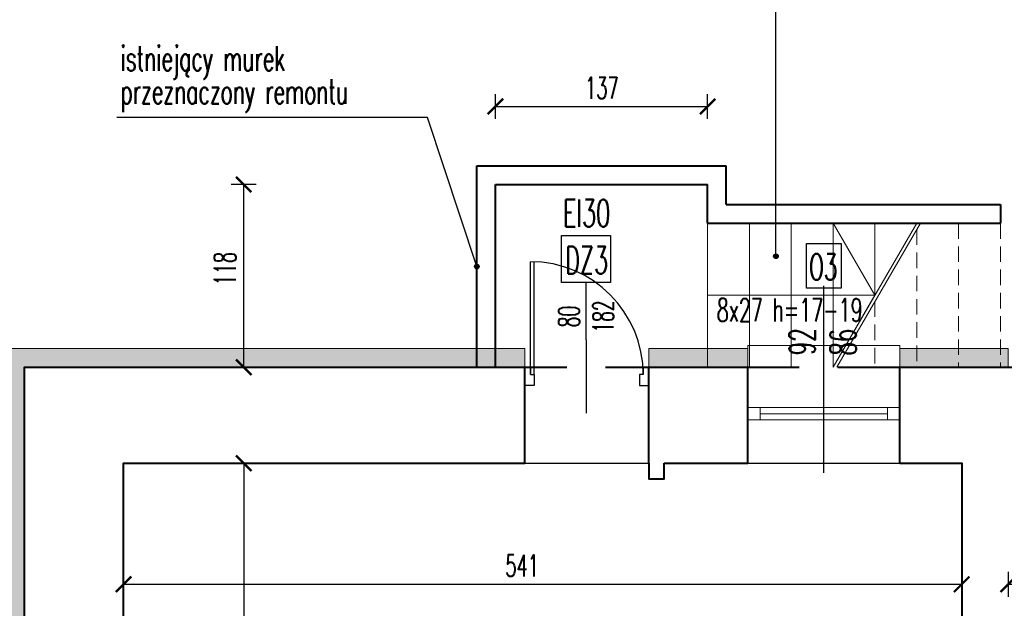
# Model space of a CAD drawing. Header units: millimetres. Extents: x 8949 to 18258, y -1077 to 30686.
# Tile 6 of 89: x 12394 to 13030, y 7378 to 7758. Entities that reach past the tile are written whole.
import ezdxf

# ---------------------------------------------------------------- set-up
doc = ezdxf.new("R2010")
doc.units = ezdxf.units.MM
doc.linetypes.add('DASHED', pattern=[0.75, 0.5, -0.25])
for name, color, linetype, lineweight in [('0A_KONSTR', 1, 'Continuous', 40), ('0A_OCIEPLENIE', 30, 'Continuous', 9), ('0A_POMOCNICZE', 30, 'Continuous', 9), ('0A_STOLARKA', 140, 'Continuous', 9), ('0A_WYMIARY', 7, 'Continuous', 9)]:
    doc.layers.add(name, color=color, linetype=linetype, lineweight=lineweight)
for name, color, linetype in [('0A_OPISY OKIEN', 3, 'Continuous'), ('_a_drzwi', 2, 'Continuous'), ('Opisy', 4, 'Continuous')]:
    doc.layers.add(name, color=color, linetype=linetype)
doc.styles.add('1', font='simplex.shx', dxfattribs={"width": 0.6})
doc.styles.add('1_50', font='simplex.shx', dxfattribs={"width": 0.6})
doc.dimstyles.new('1_100', dxfattribs={"dimtxt": 14, "dimasz": 10, "dimexe": 8, "dimexo": 0, "dimgap": 5, "dimtad": 1, "dimdec": 0, "dimdsep": 46, "dimlunit": 6, "dimtxsty": '1_50', "dimblk": 'ARCHTICK', "dimcen": 5, "dimadec": 0, "dimazin": 0, "dimtfac": 1, "dimtdec": 0, "dimtix": 1, "dimtmove": 1, "dimatfit": 3, "dimldrblk": 'OBLIQUE', "dimfxl": 20, "dimfxlon": 1, "dimtolj": 1, "dimtzin": 0, "dimarcsym": 0})
pattern_1 = [(0, (-100, -60), (4.7625, 2.74963064), [3.175, -6.35]), (120, (-100, -60), (-4.7625, 2.74963066), [3.175, -6.35]), (60, (-100, -60), (1e-08, 5.4992613), [-6.35, 3.175])]

# ---------------------------------------------------------------- blocks, each defined once
blk = doc.blocks.new('A$C372b6b25')
at = {"layer": '_a_drzwi'}
for p, q in [((3.33, -4.44), (3.33, 63.89)), ((5.56, -4.44), (5.56, 63.85)), ((37.04, 16.67), (37.04, -27.78)), ((0, 0), (3.33, 0)), ((3.33, 0), (3.33, -4.44)), ((3.33, -4.44), (5.56, -4.44)), ((5.56, -4.44), (5.56, -11.11)), ((69.44, -4.44), (69.44, -11.11)), ((71.67, -4.44), (69.44, -4.44)), ((71.67, 0), (71.67, -4.44)), ((75, 0), (71.67, 0)), ((5.56, -11.11), (0, -11.11)), ((69.44, -11.11), (75, -11.11))]:
    blk.add_line(p, q, dxfattribs=at)
for points in [[(0, 0), (0, -11.11)], [(75, 0), (75, -11.11)]]:
    blk.add_lwpolyline(points, dxfattribs=at)
blk.add_arc((3.33, -4.44), 68.33, 0, 90, dxfattribs=at)
blk = doc.blocks.new('_ARCHTICK')
at = {"color": 0, "linetype": 'ByBlock', "const_width": 0.15}
blk.add_lwpolyline([(-0.5, -0.5), (0.5, 0.5)], dxfattribs=at)
blk = doc.blocks.new('*D153')
at = {"layer": '0A_WYMIARY', "color": 0, "lineweight": -2, "transparency": 16777216}
for p, q in [((12531.06, 7471.63), (12547.06, 7471.63)), ((12539.06, 7471.63), (12539.06, 7071.63)), ((12531.06, 7071.63), (12547.06, 7071.63))]:
    blk.add_line(p, q, dxfattribs=at)
at = {"layer": 'Defpoints', "color": 0, "transparency": 16777216}
for p in [(12461.56, 7471.63), (12461.56, 7071.63), (12539.06, 7071.63)]:
    blk.add_point(p, dxfattribs=at)
at = {"layer": '0A_WYMIARY', "color": 0, "lineweight": -2, "transparency": 16777216, "xscale": 10, "yscale": 10, "zscale": 10}
for p, rotation in [((12539.06, 7471.63), 90), ((12539.06, 7071.63), 270)]:
    blk.add_blockref('_ARCHTICK', p, dxfattribs=dict(at, rotation=rotation))
at = {"layer": '0A_WYMIARY', "color": 0, "transparency": 16777216, "insert": (12527.06, 7264.46), "char_height": 14, "attachment_point": 5, "rotation": 90, "style": '1_50'}
blk.add_mtext('\\A1;400', dxfattribs=at)
blk = doc.blocks.new('_Oblique')
at = {"color": 0, "linetype": 'ByBlock', "lineweight": -2}
blk.add_line((-0.5, -0.5), (0.5, 0.5), dxfattribs=at)
blk = doc.blocks.new('*D158')
at = {"layer": '0A_WYMIARY', "color": 0, "lineweight": -2, "transparency": 16777216}
for p, q in [((12461.56, 7401.48), (12461.56, 7385.48)), ((13002.56, 7401.48), (13002.56, 7385.48)), ((12461.56, 7393.48), (13002.56, 7393.48))]:
    blk.add_line(p, q, dxfattribs=at)
at = {"layer": 'Defpoints', "color": 0, "transparency": 16777216}
for p in [(12461.56, 7471.63), (13002.56, 7471.63), (13002.56, 7393.48)]:
    blk.add_point(p, dxfattribs=at)
at = {"layer": '0A_WYMIARY', "color": 0, "lineweight": -2, "transparency": 16777216, "xscale": 10, "yscale": 10, "zscale": 10, "rotation": 180}
blk.add_blockref('_ARCHTICK', (12461.56, 7393.48), dxfattribs=at)
at = {"layer": '0A_WYMIARY', "color": 0, "lineweight": -2, "transparency": 16777216, "xscale": 10, "yscale": 10, "zscale": 10}
blk.add_blockref('_ARCHTICK', (13002.56, 7393.48), dxfattribs=at)
at = {"layer": '0A_WYMIARY', "color": 0, "transparency": 16777216, "insert": (12718.77, 7405.48), "char_height": 14, "attachment_point": 5, "style": '1_50'}
blk.add_mtext('\\A1;541', dxfattribs=at)
blk = doc.blocks.new('*D159')
at = {"layer": '0A_WYMIARY', "color": 0, "lineweight": -2, "transparency": 16777216}
for p, q in [((13032.56, 7401.48), (13032.56, 7385.48)), ((13207.56, 7401.48), (13207.56, 7385.48)), ((13032.56, 7393.48), (13207.56, 7393.48))]:
    blk.add_line(p, q, dxfattribs=at)
at = {"layer": 'Defpoints', "color": 0, "transparency": 16777216}
for p in [(13032.56, 7469.63), (13207.56, 7469.63), (13207.56, 7393.48)]:
    blk.add_point(p, dxfattribs=at)
at = {"layer": '0A_WYMIARY', "color": 0, "lineweight": -2, "transparency": 16777216, "xscale": 10, "yscale": 10, "zscale": 10, "rotation": 180}
blk.add_blockref('_ARCHTICK', (13032.56, 7393.48), dxfattribs=at)
at = {"layer": '0A_WYMIARY', "color": 0, "lineweight": -2, "transparency": 16777216, "xscale": 10, "yscale": 10, "zscale": 10}
blk.add_blockref('_ARCHTICK', (13207.56, 7393.48), dxfattribs=at)
at = {"layer": '0A_WYMIARY', "color": 0, "transparency": 16777216, "insert": (13120.06, 7405.48), "char_height": 14, "attachment_point": 5, "style": '1_50'}
blk.add_mtext('\\A1;175', dxfattribs=at)
blk = doc.blocks.new('*D196')
at = {"layer": '0A_WYMIARY', "color": 0, "lineweight": -2, "transparency": 16777216}
for p, q in [((12547.06, 7651.63), (12531.06, 7651.63)), ((12539.06, 7533.63), (12539.06, 7651.63)), ((12547.06, 7533.63), (12531.06, 7533.63))]:
    blk.add_line(p, q, dxfattribs=at)
at = {"layer": 'Defpoints', "color": 0, "transparency": 16777216}
for p in [(12539.06, 7651.63), (12701.56, 7651.63), (12701.56, 7533.63)]:
    blk.add_point(p, dxfattribs=at)
at = {"layer": '0A_WYMIARY', "color": 0, "lineweight": -2, "transparency": 16777216, "xscale": 10, "yscale": 10, "zscale": 10}
for p, rotation in [((12539.06, 7651.63), 90), ((12539.06, 7533.63), 270)]:
    blk.add_blockref('_ARCHTICK', p, dxfattribs=dict(at, rotation=rotation))
at = {"layer": '0A_WYMIARY', "color": 0, "transparency": 16777216, "insert": (12527.06, 7597.22), "char_height": 14, "attachment_point": 5, "rotation": 90, "style": '1_50'}
blk.add_mtext('\\A1;118', dxfattribs=at)
blk = doc.blocks.new('*D197')
at = {"layer": '0A_WYMIARY', "color": 0, "lineweight": -2, "transparency": 16777216}
for p, q in [((12701.56, 7693.98), (12701.56, 7709.98)), ((12838.56, 7693.98), (12838.56, 7709.98)), ((12701.56, 7701.98), (12838.56, 7701.98))]:
    blk.add_line(p, q, dxfattribs=at)
at = {"layer": 'Defpoints', "color": 0, "transparency": 16777216}
for p in [(12838.56, 7701.98), (12701.56, 7651.63), (12838.56, 7651.63)]:
    blk.add_point(p, dxfattribs=at)
at = {"layer": '0A_WYMIARY', "color": 0, "lineweight": -2, "transparency": 16777216, "xscale": 10, "yscale": 10, "zscale": 10, "rotation": 180}
blk.add_blockref('_ARCHTICK', (12701.56, 7701.98), dxfattribs=at)
at = {"layer": '0A_WYMIARY', "color": 0, "lineweight": -2, "transparency": 16777216, "xscale": 10, "yscale": 10, "zscale": 10}
blk.add_blockref('_ARCHTICK', (12838.56, 7701.98), dxfattribs=at)
at = {"layer": '0A_WYMIARY', "color": 0, "transparency": 16777216, "insert": (12770.3, 7713.98), "char_height": 14, "attachment_point": 5, "style": '1_50'}
blk.add_mtext('\\A1;137', dxfattribs=at)

msp = doc.modelspace()

# ---------------------------------------------------------------- hatches: boundary and pattern name
at = {"layer": '0A_OCIEPLENIE', "transparency": 33554687}
h = msp.add_hatch(dxfattribs=at)
h.set_pattern_fill('HONEY', color=256)
h.set_pattern_definition(pattern_1)
h.paths.add_polyline_path([(13612.12, 6380.63), (13607.12, 6380.63), (13607.12, 6368.63), (13612.12, 6368.63)])
h.paths.add_polyline_path([(13607.12, 6380.63), (13589.12, 6380.63), (13589.12, 6368.63), (13607.12, 6368.63)])
h.paths.add_polyline_path([(13589.12, 6380.63), (13584.12, 6380.63), (13584.12, 6368.63), (13589.12, 6368.63)])
h.paths.add_polyline_path([(13532.12, 6380.63), (13509.12, 6380.63), (13509.12, 6368.63), (13532.12, 6368.63)])
h.paths.add_polyline_path([(13509.12, 6380.63), (13504.12, 6380.63), (13504.12, 6368.63), (13509.12, 6368.63)])
h.paths.add_polyline_path([(13452.12, 6380.63), (13437.12, 6380.63), (13437.12, 6368.63), (13452.12, 6368.63)])
h.paths.add_polyline_path([(13437.12, 6380.63), (13354.45, 6380.63), (13354.45, 6368.63), (13437.12, 6368.63)])
h.paths.add_polyline_path([(13354.45, 6380.63), (13313.56, 6380.63), (13313.56, 6368.63), (13354.45, 6368.63)])
h.paths.add_polyline_path([(13313.56, 6380.63), (13298.56, 6380.63), (13298.56, 6368.63), (13313.56, 6368.63)])
h.paths.add_polyline_path([(13247.56, 6380.63), (13242.56, 6380.63), (13242.56, 6368.63), (13247.56, 6368.63)])
h.paths.add_polyline_path([(13242.56, 6380.63), (13224.56, 6380.63), (13224.56, 6368.63), (13242.56, 6368.63)])
h.paths.add_polyline_path([(13224.56, 6380.63), (13219.56, 6380.63), (13219.56, 6368.63), (13224.56, 6368.63)])
h.paths.add_polyline_path([(13167.56, 6380.63), (13152.56, 6380.63), (13152.56, 6368.63), (13167.56, 6368.63)])
h.paths.add_polyline_path([(13152.56, 6380.63), (13032.56, 6380.63), (13032.56, 6368.63), (13152.56, 6368.63)])
h.paths.add_polyline_path([(13032.56, 6380.63), (13017.56, 6380.63), (13017.56, 6368.63), (13032.56, 6368.63)])
h.paths.add_polyline_path([(12896.56, 6380.63), (12881.56, 6380.63), (12881.56, 6368.63), (12896.56, 6368.63)])
h.paths.add_polyline_path([(12881.56, 6380.63), (12397.56, 6380.63), (12397.56, 6633.63), (12385.56, 6633.63), (12385.56, 6368.63), (12397.56, 6368.63), (12881.56, 6368.63)])
h.paths.add_polyline_path([(12397.56, 6711.63), (12385.56, 6711.63), (12385.56, 6684.63), (12397.56, 6684.63)])
h.paths.add_polyline_path([(12397.56, 7140.63), (12385.56, 7140.63), (12385.56, 6762.63), (12397.56, 6762.63)])
h.paths.add_polyline_path([(13237.02, 6923.96), (13276.76, 6923.96), (13276.76, 6950.99), (13237.02, 6950.99)], flags=9)
h.paths.add_polyline_path([(12537.56, 7250.16), (12537.56, 7278.76), (12516.56, 7278.76), (12516.56, 7250.16)], flags=9)
h.paths.add_polyline_path([(12537.56, 7040.33), (12537.56, 7060.93), (12516.56, 7060.93), (12516.56, 7040.33)], flags=9)
h.paths.add_polyline_path([(12537.56, 6944.63), (12537.56, 6971.63), (12516.56, 6971.63), (12516.56, 6944.63)], flags=9)
h.paths.add_polyline_path([(12537.56, 6854.13), (12537.56, 6875.13), (12516.56, 6875.13), (12516.56, 6854.13)], flags=9)
h.paths.add_polyline_path([(12518.1, 6629.25), (12518.1, 6657.85), (12497.1, 6657.85), (12497.1, 6629.25)], flags=9)
h.paths.add_polyline_path([(12607.33, 7115.52), (12635.93, 7115.52), (12635.93, 7136.52), (12607.33, 7136.52)], flags=9)
h.paths.add_polyline_path([(12828.76, 7115.52), (12849.36, 7115.52), (12849.36, 7136.52), (12828.76, 7136.52)], flags=9)
h.paths.add_polyline_path([(12926.26, 7115.52), (12952.86, 7115.52), (12952.86, 7136.52), (12926.26, 7136.52)], flags=9)
h.paths.add_polyline_path([(12766.76, 7138.22), (12766.76, 7161.62), (12745.76, 7161.62), (12745.76, 7138.22)], flags=9)
h.paths.add_polyline_path([(12603.58, 6496.1), (12630.58, 6496.1), (12630.58, 6517.1), (12603.58, 6517.1)], flags=25)
h.paths.add_polyline_path([(12920.46, 6496.1), (12948.66, 6496.1), (12948.66, 6517.1), (12920.46, 6517.1)], flags=9)
h.paths.add_polyline_path([(13225.76, 6496.1), (13254.36, 6496.1), (13254.36, 6517.1), (13225.76, 6517.1)], flags=9)
h.paths.add_polyline_path([(13540.06, 6496.1), (13569.06, 6496.1), (13569.06, 6517.1), (13540.06, 6517.1)], flags=9)
h.paths.add_polyline_path([(13353.22, 6750.37), (13353.22, 6777.37), (13332.22, 6777.37), (13332.22, 6750.37)], flags=9)
h.paths.add_polyline_path([(13388.57, 6658.47), (13405.57, 6658.47), (13405.57, 6679.47), (13388.57, 6679.47)], flags=9)
h.paths.add_polyline_path([(13457.65, 6651.7), (13457.65, 6680.3), (13436.65, 6680.3), (13436.65, 6651.7)], flags=9)
h.paths.add_polyline_path([(13101.53, 7172.63), (13101.53, 7201.23), (13080.53, 7201.23), (13080.53, 7172.63)], flags=9)
h.paths.add_polyline_path([(13101.53, 6629.83), (13101.53, 6658.43), (13080.53, 6658.43), (13080.53, 6629.83)], flags=9)
h.paths.add_polyline_path([(12734.86, 6764.52), (12755.06, 6764.52), (12755.06, 6785.52), (12734.86, 6785.52)], flags=9)
h.paths.add_polyline_path([(12849.46, 6764.52), (12869.66, 6764.52), (12869.66, 6785.52), (12849.46, 6785.52)], flags=9)
h.paths.add_polyline_path([(12685.97, 6812.01), (12685.97, 6832.61), (12664.97, 6832.61), (12664.97, 6812.01)], flags=9)
h.paths.add_polyline_path([(12929.66, 6811.57), (12929.66, 6832.17), (12908.66, 6832.17), (12908.66, 6811.57)], flags=9)
h.paths.add_polyline_path([(13000.31, 6674.56), (13000.31, 6703.16), (12979.31, 6703.16), (12979.31, 6674.56)], flags=9)
h.paths.add_polyline_path([(13503.16, 6348.98), (13503.16, 6374.18), (13477.96, 6374.18), (13477.96, 6348.98)], flags=9)
h.paths.add_polyline_path([(13476.74, 6351.67), (13476.74, 6372.07), (13451.54, 6372.07), (13451.54, 6351.67)], flags=9)
h.paths.add_polyline_path([(13583.16, 6348.98), (13583.16, 6374.18), (13557.96, 6374.18), (13557.96, 6348.98)], flags=9)
h.paths.add_polyline_path([(13556.74, 6351.67), (13556.74, 6372.07), (13531.54, 6372.07), (13531.54, 6351.67)], flags=9)
h.paths.add_polyline_path([(13663.16, 6348.98), (13663.16, 6374.18), (13637.96, 6374.18), (13637.96, 6348.98)], flags=9)
h.paths.add_polyline_path([(13636.74, 6351.67), (13636.74, 6372.07), (13611.54, 6372.07), (13611.54, 6351.67)], flags=9)
h.paths.add_polyline_path([(13467.09, 6300.24), (13488.45, 6300.24), (13488.45, 6325.44), (13467.09, 6325.44)], flags=9)
h.paths.add_polyline_path([(13547.09, 6300.24), (13568.45, 6300.24), (13568.45, 6325.44), (13547.09, 6325.44)], flags=9)
h.paths.add_polyline_path([(13627.09, 6300.24), (13648.45, 6300.24), (13648.45, 6325.44), (13627.09, 6325.44)], flags=9)
h.paths.add_polyline_path([(13819.53, 6300.24), (13840.89, 6300.24), (13840.89, 6325.44), (13819.53, 6325.44)], flags=9)
h.paths.add_polyline_path([(13532.7, 6600.81), (13646.69, 6600.81), (13646.69, 6634.12), (13532.7, 6634.12)], flags=9)
h.paths.add_polyline_path([(13467.47, 6580.33), (13516.25, 6580.33), (13516.25, 6605.31), (13467.47, 6605.31)], flags=9)
h.paths.add_polyline_path([(13356.48, 7675.81), (13356.48, 7698.91), (13315.27, 7698.91), (13315.27, 7675.81)], flags=9)
h.paths.add_polyline_path([(13356.48, 6223.57), (13356.48, 6246.67), (13315.27, 6246.67), (13315.27, 6223.57)], flags=9)
h.paths.add_polyline_path([(13115.9, 7260.98), (13229.89, 7260.98), (13229.89, 7294.29), (13115.9, 7294.29)], flags=9)
h.paths.add_polyline_path([(12599.71, 6600.81), (12703.49, 6600.81), (12703.49, 6634.12), (12599.71, 6634.12)], flags=9)
h.paths.add_polyline_path([(12911.27, 6600.81), (13025.26, 6600.81), (13025.26, 6634.12), (12911.27, 6634.12)], flags=9)
h.paths.add_polyline_path([(13227.6, 6600.81), (13341.58, 6600.81), (13341.58, 6634.12), (13227.6, 6634.12)], flags=9)
h.paths.add_polyline_path([(13576.11, 7260.98), (13690.1, 7260.98), (13690.1, 7294.29), (13576.11, 7294.29)], flags=9)
h.paths.add_polyline_path([(13050.73, 7240.5), (13099.51, 7240.5), (13099.51, 7265.48), (13050.73, 7265.48)], flags=9)
h.paths.add_polyline_path([(13050.09, 7260.04), (13099.87, 7260.04), (13099.87, 7293.35), (13050.09, 7293.35)], flags=9)
h.paths.add_polyline_path([(12815.56, 7260.72), (12938.7, 7260.72), (12938.7, 7294.03), (12815.56, 7294.03)], flags=9)
h.paths.add_polyline_path([(12750.53, 7240.5), (12806.96, 7240.5), (12806.96, 7265.48), (12750.53, 7265.48)], flags=9)
h.paths.add_polyline_path([(12749.71, 7260.04), (12799.49, 7260.04), (12799.49, 7293.35), (12749.71, 7293.35)], flags=9)
h.paths.add_polyline_path([(12532.94, 6580.33), (12589.37, 6580.33), (12589.37, 6605.31), (12532.94, 6605.31)], flags=24)
h.paths.add_polyline_path([(12533.2, 6599.87), (12582.98, 6599.87), (12582.98, 6633.18), (12533.2, 6633.18)], flags=24)
h.paths.add_polyline_path([(12846.04, 6580.33), (12894.82, 6580.33), (12894.82, 6605.31), (12846.04, 6605.31)], flags=9)
h.paths.add_polyline_path([(12845.43, 6599.87), (12895.2, 6599.87), (12895.2, 6633.18), (12845.43, 6633.18)], flags=9)
h.paths.add_polyline_path([(13161.44, 6580.33), (13217.87, 6580.33), (13217.87, 6605.31), (13161.44, 6605.31)], flags=9)
h.paths.add_polyline_path([(13161.75, 6599.87), (13211.53, 6599.87), (13211.53, 6633.18), (13161.75, 6633.18)], flags=9)
h.paths.add_polyline_path([(13466.75, 6599.87), (13516.53, 6599.87), (13516.53, 6633.18), (13466.75, 6633.18)], flags=9)
h.paths.add_polyline_path([(13818.35, 6596.37), (13902.76, 6596.37), (13902.76, 6629.68), (13818.35, 6629.68)], flags=9)
h.paths.add_polyline_path([(13752.22, 6580.33), (13808.65, 6580.33), (13808.65, 6605.31), (13752.22, 6605.31)], flags=9)
h.paths.add_polyline_path([(13752.57, 6599.87), (13802.35, 6599.87), (13802.35, 6633.18), (13752.57, 6633.18)], flags=9)
h.paths.add_polyline_path([(13509.95, 7240.5), (13566.38, 7240.5), (13566.38, 7265.48), (13509.95, 7265.48)], flags=9)
h.paths.add_polyline_path([(13510.26, 7260.04), (13560.04, 7260.04), (13560.04, 7293.35), (13510.26, 7293.35)], flags=9)
h.paths.add_polyline_path([(13325.11, 7435.79), (13439.1, 7435.79), (13439.1, 7469.1), (13325.11, 7469.1)], flags=9)
h.paths.add_polyline_path([(13259.88, 7415.31), (13308.67, 7415.31), (13308.67, 7440.3), (13259.88, 7440.3)], flags=9)
h.paths.add_polyline_path([(13259.37, 7434.85), (13309.15, 7434.85), (13309.15, 7468.16), (13259.37, 7468.16)], flags=9)
h.paths.add_polyline_path([(12755.89, 6962.89), (12865.77, 6962.89), (12865.77, 6996.2), (12755.89, 6996.2)], flags=9)
h.paths.add_polyline_path([(12690.85, 6942.41), (12747.29, 6942.41), (12747.29, 6967.39), (12690.85, 6967.39)], flags=9)
h.paths.add_polyline_path([(12692.6, 6961.94), (12742.38, 6961.94), (12742.38, 6995.25), (12692.6, 6995.25)], flags=9)
h.paths.add_polyline_path([(14998.62, 6365.97), (15222.1, 6365.97), (15222.1, 6454.16), (14998.62, 6454.16)], flags=9)
h.paths.add_polyline_path([(14996.51, 6480.22), (15275.55, 6480.22), (15275.55, 6561.88), (14996.51, 6561.88)], flags=9)
h.paths.add_polyline_path([(15000.84, 6247.57), (15095.2, 6247.57), (15095.2, 6265.93), (15000.84, 6265.93)], flags=9)
h.paths.add_polyline_path([(15222.68, 6077.85), (15257.4, 6077.85), (15257.4, 6098.57), (15222.68, 6098.57)], flags=9)
h.paths.add_polyline_path([(14944.82, 7326.17), (15275.87, 7326.17), (15275.87, 8054.25), (14944.82, 8054.25)], flags=9)
h.paths.add_polyline_path([(14999.08, 6157.65), (15210.27, 6157.65), (15210.27, 6212.11), (14999.08, 6212.11)], flags=9)
h.paths.add_polyline_path([(15000.3, 6303.75), (15170.07, 6303.75), (15170.07, 6345.78), (15000.3, 6345.78)], flags=9)
h.paths.add_polyline_path([(15100.53, 6076.87), (15160.23, 6076.87), (15160.23, 6097.59), (15100.53, 6097.59)], flags=9)
h.paths.add_polyline_path([(14998.2, 6453.92), (15146.82, 6453.92), (15146.82, 6474.64), (14998.2, 6474.64)], flags=9)
h.paths.add_polyline_path([(14997.15, 6560.7), (15148.88, 6560.7), (15148.88, 6581.42), (14997.15, 6581.42)], flags=9)
h.paths.add_polyline_path([(15221.94, 6118.71), (15285.28, 6118.71), (15285.28, 6139.11), (15221.94, 6139.11)], flags=9)
h.paths.add_polyline_path([(15000.59, 6213.67), (15119.55, 6213.67), (15119.55, 6234.39), (15000.59, 6234.39)], flags=9)
h.paths.add_polyline_path([(14999.08, 6345.46), (15084.48, 6345.46), (15084.48, 6366.18), (14999.08, 6366.18)], flags=9)
h.paths.add_polyline_path([(14998.8, 6116.5), (15115.41, 6116.5), (15115.41, 6137.22), (14998.8, 6137.22)], flags=9)
h.paths.add_polyline_path([(14999.22, 6264.99), (15130.66, 6264.99), (15130.66, 6285.71), (14999.22, 6285.71)], flags=9)
h.paths.add_polyline_path([(14998.98, 6097.44), (15057.06, 6097.44), (15057.06, 6118.16), (14998.98, 6118.16)], flags=9)
h.paths.add_polyline_path([(15099.82, 6097.55), (15148.53, 6097.55), (15148.53, 6118.27), (15099.82, 6118.27)], flags=9)
h.paths.add_polyline_path([(14999.78, 6138.02), (15068.3, 6138.02), (15068.3, 6158.27), (14999.78, 6158.27)], flags=9)
h.paths.add_polyline_path([(15221.15, 6138.09), (15267.82, 6138.09), (15267.82, 6158.34), (15221.15, 6158.34)], flags=9)
h.paths.add_polyline_path([(15221.57, 6097.71), (15283.09, 6097.71), (15283.09, 6117.95), (15221.57, 6117.95)], flags=9)
h.paths.add_polyline_path([(14998.66, 6076.33), (15031.03, 6076.33), (15031.03, 6097.05), (14998.66, 6097.05)], flags=9)
h.paths.add_polyline_path([(14994.08, 6010.3), (15310.44, 6010.3), (15310.44, 6076.29), (14994.08, 6076.29)], flags=9)
h.paths.add_polyline_path([(12366.73, 6634.09), (12391.93, 6634.09), (12391.93, 6659.29), (12366.73, 6659.29)], flags=9)
h.paths.add_polyline_path([(12369.42, 6660.51), (12389.82, 6660.51), (12389.82, 6685.71), (12369.42, 6685.71)], flags=9)
h.paths.add_polyline_path([(12366.73, 6712.09), (12391.93, 6712.09), (12391.93, 6737.29), (12366.73, 6737.29)], flags=9)
h.paths.add_polyline_path([(12369.42, 6738.51), (12389.82, 6738.51), (12389.82, 6763.71), (12369.42, 6763.71)], flags=9)
h.paths.add_polyline_path([(12479.75, 7142.63), (12479.75, 7173.1), (12463.25, 7173.1), (12463.25, 7142.63)], flags=9)
h.paths.add_polyline_path([(12367.21, 7145.09), (12391.45, 7145.09), (12391.45, 7170.29), (12367.21, 7170.29)], flags=9)
h.paths.add_polyline_path([(12367.5, 7171.51), (12391.74, 7171.51), (12391.74, 7196.71), (12367.5, 7196.71)], flags=9)
h.paths.add_polyline_path([(12479.75, 7234.93), (12479.75, 7265.4), (12463.25, 7265.4), (12463.25, 7234.93)], flags=9)
h.paths.add_polyline_path([(12367.21, 7253.59), (12391.45, 7253.59), (12391.45, 7278.79), (12367.21, 7278.79)], flags=9)
h.paths.add_polyline_path([(12367.26, 7280.01), (12391.98, 7280.01), (12391.98, 7305.21), (12367.26, 7305.21)], flags=9)
h.paths.add_polyline_path([(12603.37, 7280.34), (12662.85, 7280.34), (12662.85, 7313.65), (12603.37, 7313.65)], flags=9)
h.paths.add_polyline_path([(12938.6, 7537.48), (12938.6, 7562.2), (12913.4, 7562.2), (12913.4, 7537.48)], flags=9)
h.paths.add_polyline_path([(12912.18, 7537.77), (12912.18, 7562.49), (12886.98, 7562.49), (12886.98, 7537.77)], flags=9)
h.paths.add_polyline_path([(13083.1, 7537.24), (13083.1, 7562.44), (13057.9, 7562.44), (13057.9, 7537.24)], flags=9)
h.paths.add_polyline_path([(13056.68, 7539.93), (13056.68, 7560.33), (13031.48, 7560.33), (13031.48, 7539.93)], flags=9)
h.paths.add_polyline_path([(13588.1, 7537.24), (13588.1, 7562.44), (13562.9, 7562.44), (13562.9, 7537.24)], flags=9)
h.paths.add_polyline_path([(13561.68, 7539.93), (13561.68, 7560.33), (13536.48, 7560.33), (13536.48, 7539.93)], flags=9)
h.paths.add_polyline_path([(13736.1, 7537.24), (13736.1, 7562.44), (13710.9, 7562.44), (13710.9, 7537.24)], flags=9)
h.paths.add_polyline_path([(13709.68, 7539.93), (13709.68, 7560.33), (13684.48, 7560.33), (13684.48, 7539.93)], flags=9)
h.paths.add_polyline_path([(13883.1, 7537.24), (13883.1, 7562.44), (13857.9, 7562.44), (13857.9, 7537.24)], flags=9)
h.paths.add_polyline_path([(13856.68, 7539.93), (13856.68, 7560.33), (13831.48, 7560.33), (13831.48, 7539.93)], flags=9)
h.paths.add_polyline_path([(13725.97, 6949.19), (13785.45, 6949.19), (13785.45, 6982.5), (13725.97, 6982.5)], flags=9)
h.paths.add_polyline_path([(13513.38, 6670.07), (13609.96, 6670.07), (13609.96, 6725), (13513.38, 6725)], flags=9)
h.paths.add_polyline_path([(13779.87, 6671.89), (13839.35, 6671.89), (13839.35, 6705.2), (13779.87, 6705.2)], flags=9)
h.paths.add_polyline_path([(13783.75, 6450.4), (13866.68, 6450.4), (13866.68, 6463.9), (13783.75, 6463.9)], flags=9)
h.paths.add_polyline_path([(13855.6, 6348.98), (13855.6, 6374.18), (13830.4, 6374.18), (13830.4, 6348.98)], flags=9)
h.paths.add_polyline_path([(13829.18, 6351.67), (13829.18, 6372.07), (13803.98, 6372.07), (13803.98, 6351.67)], flags=9)
h.paths.add_polyline_path([(13298.6, 6351.38), (13298.6, 6371.78), (13273.4, 6371.78), (13273.4, 6351.38)], flags=9)
h.paths.add_polyline_path([(13272.18, 6351.67), (13272.18, 6372.07), (13246.98, 6372.07), (13246.98, 6351.67)], flags=9)
h.paths.add_polyline_path([(13218.6, 6348.98), (13218.6, 6374.18), (13193.4, 6374.18), (13193.4, 6348.98)], flags=9)
h.paths.add_polyline_path([(13192.18, 6349.51), (13192.18, 6374.23), (13166.98, 6374.23), (13166.98, 6349.51)], flags=9)
h.paths.add_polyline_path([(12982.1, 6349.46), (12982.1, 6373.7), (12956.9, 6373.7), (12956.9, 6349.46)], flags=9)
h.paths.add_polyline_path([(12955.68, 6347.83), (12955.68, 6375.91), (12930.48, 6375.91), (12930.48, 6347.83)], flags=9)
h.paths.add_polyline_path([(12893.68, 6444.39), (12926.21, 6444.39), (12926.21, 6460.89), (12893.68, 6460.89)], flags=9)
h.paths.add_polyline_path([(13277.79, 7031.85), (13277.79, 7146.07), (13255.29, 7146.07), (13255.29, 7031.85)], flags=9)
h.paths.add_polyline_path([(12837.22, 7580.9), (12944.15, 7580.9), (12944.15, 7603.4), (12837.22, 7603.4)], flags=9)
h = msp.add_hatch(dxfattribs=at)
h.set_pattern_fill('HONEY', color=256)
h.set_pattern_definition(pattern_1)
h.paths.add_polyline_path([(12397.56, 7232.63), (12385.56, 7232.63), (12385.56, 7199.63), (12397.56, 7199.63)])
h.paths.add_polyline_path([(12397.56, 7533.63), (12689.56, 7533.63), (12689.56, 7545.63), (12385.56, 7545.63), (12385.56, 7533.63), (12385.56, 7324.63), (12397.56, 7324.63)])
h.paths.add_polyline_path([(12701.56, 7545.63), (12689.56, 7545.63), (12689.56, 7533.63), (12701.56, 7533.63)])
h.paths.add_polyline_path([(12720.56, 7545.63), (12701.56, 7545.63), (12701.56, 7533.63), (12720.56, 7533.63)])
h.paths.add_polyline_path([(12838.56, 7545.63), (12800.56, 7545.63), (12800.56, 7533.63), (12838.56, 7533.63)])
h.paths.add_polyline_path([(12864.56, 7545.63), (12838.56, 7545.63), (12838.56, 7533.63), (12864.56, 7533.63)])
h.paths.add_polyline_path([(12973.56, 7545.63), (12962.56, 7545.63), (12962.56, 7533.63), (12973.56, 7533.63)])
h.paths.add_polyline_path([(13000.56, 7545.63), (12973.56, 7545.63), (12973.56, 7533.63), (13000.56, 7533.63)])
h.paths.add_polyline_path([(13007.53, 7545.63), (13000.56, 7545.63), (13000.56, 7533.63)], flags=17)
h.paths.add_polyline_path([(13027.56, 7545.63), (13007.53, 7545.63), (13000.56, 7533.63), (13027.56, 7533.63)])
h.paths.add_polyline_path([(13032.56, 7545.63), (13027.56, 7545.63), (13027.56, 7533.63), (13032.56, 7533.63)])
h.paths.add_polyline_path([(13354.45, 7545.63), (13083.56, 7545.63), (13083.56, 7533.63), (13354.45, 7533.63)])
h.paths.add_polyline_path([(13537.56, 7545.63), (13354.45, 7545.63), (13354.45, 7533.63), (13537.56, 7533.63)])
h.paths.add_polyline_path([(13685.56, 7545.63), (13588.56, 7545.63), (13588.56, 7533.63), (13685.56, 7533.63)])
h.paths.add_polyline_path([(13817.56, 7545.63), (13736.56, 7545.63), (13736.56, 7533.63), (13817.56, 7533.63)])
h.paths.add_polyline_path([(13832.56, 7545.63), (13817.56, 7545.63), (13817.56, 7533.63), (13832.56, 7533.63)])
h.paths.add_polyline_path([(13898.56, 7545.63), (13883.56, 7545.63), (13883.56, 7533.63), (13898.56, 7533.63)])
h.paths.add_polyline_path([(14008.56, 7545.63), (13898.56, 7545.63), (13898.56, 7533.63), (14008.56, 7533.63)])
at = {"layer": '0A_OPISY OKIEN', "transparency": 33554687}
h = msp.add_hatch(color=256, dxfattribs=at)
h.dxf.hatch_style = 1
h.paths.add_polyline_path([(12884.16, 7605.32, 1), (12881.16, 7605.32, 1)])
h = msp.add_hatch(color=256, dxfattribs=at)
h.dxf.hatch_style = 1
h.paths.add_polyline_path([(12691.06, 7598.63, 1), (12688.07, 7598.63, 1)])

# ---------------------------------------------------------------- linework, layer by layer
at = {"layer": '0A_KONSTR'}
for points in [[(12689.56, 7663.63), (12850.56, 7663.63)], [(12689.56, 7533.63), (12689.56, 7663.63)], [(12850.56, 7638.63), (12850.56, 7663.63)], [(12701.56, 7651.63), (12838.56, 7651.63)], [(12701.56, 7533.63), (12701.56, 7651.63)], [(12838.56, 7626.63), (12838.56, 7651.63)], [(12850.56, 7638.63), (13027.56, 7638.63)], [(13027.56, 7638.63), (13027.56, 7626.63)], [(12838.56, 7626.63), (13027.56, 7626.63)], [(12397.56, 7324.63), (12397.56, 7533.63), (12720.56, 7533.63)], [(12689.56, 7533.63), (12701.56, 7533.63)], [(12720.56, 7471.63), (12720.56, 7533.63)], [(12800.56, 7533.63), (12864.56, 7533.63)], [(12800.56, 7471.63), (12800.56, 7533.63)], [(12800.56, 7533.63), (12864.56, 7533.63)], [(12864.56, 7471.63), (12864.56, 7533.63)], [(12962.56, 7471.63), (12962.56, 7533.63)], [(12962.56, 7533.63), (13032.56, 7533.63)], [(12461.56, 7324.63), (12461.56, 7471.63), (12720.56, 7471.63)], [(12800.56, 7471.63), (12800.56, 7461.63), (12810.56, 7461.63), (12810.56, 7471.63)], [(12810.56, 7471.63), (12864.56, 7471.63)], [(12962.56, 7471.63), (13002.56, 7471.63), (13002.56, 7071.63)]]:
    msp.add_lwpolyline(points, dxfattribs=at)
at = {"layer": '0A_KONSTR', "color": 252, "linetype": 'DASHED', "ltscale": 100, "true_color": 0x939598}
msp.add_lwpolyline([(12397.56, 7533.63), (14766.56, 7533.63), (14766.56, 6380.63), (12397.56, 6380.63)], close=True, dxfattribs=at)
at = {"layer": '0A_OCIEPLENIE'}
for points in [[(12397.56, 7324.63), (12385.56, 7324.63), (12385.56, 7533.63), (12385.56, 7545.63), (12720.56, 7545.63), (12720.56, 7533.63)], [(12800.56, 7533.63), (12800.56, 7545.63), (12864.56, 7545.63), (12864.56, 7533.63)], [(12962.56, 7533.63), (12962.56, 7545.63), (13032.56, 7545.63), (13032.56, 7533.63)]]:
    msp.add_lwpolyline(points, dxfattribs=at)
at = {"layer": '0A_OPISY OKIEN'}
msp.add_line((12760.08, 7551.4), (12760.08, 7588.27), dxfattribs=at)
for points in [[(12882.66, 7605.32), (12882.66, 7780.9), (12546.13, 7780.9)], [(12689.56, 7598.63), (12657.77, 7694.93), (12457.19, 7694.93)]]:
    msp.add_lwpolyline(points, dxfattribs=at)
msp.add_lwpolyline([(12775.85, 7618.62), (12775.85, 7588.27), (12744.31, 7588.27), (12744.31, 7618.62)], close=True, dxfattribs=at)
for centre in [(12882.66, 7605.32), (12689.56, 7598.63)]:
    msp.add_circle(centre, 1.5, dxfattribs=at)
at = {"layer": '0A_POMOCNICZE', "lineweight": 13, "ltscale": 3}
for points in [[(12838.56, 7626.63), (12838.56, 7533.63)], [(12838.56, 7580.13), (12946.56, 7580.13), (12919.56, 7626.63)], [(12865.56, 7626.63), (12865.56, 7533.63)], [(12892.56, 7626.63), (12892.56, 7533.63)], [(12919.56, 7626.63), (12919.56, 7533.63)], [(12919.56, 7533.63), (12973.56, 7626.63)], [(12921.88, 7533.63), (12975.88, 7626.63)], [(12946.56, 7626.63), (12946.56, 7579.65)], [(12946.56, 7580.13), (12919.56, 7533.63)]]:
    msp.add_lwpolyline(points, dxfattribs=at)
at = {"layer": '0A_POMOCNICZE', "linetype": 'DASHED', "lineweight": 13, "ltscale": 20}
for points in [[(12973.56, 7622.64), (12973.56, 7533.63)], [(13000.56, 7626.63), (13000.56, 7533.63)], [(13027.56, 7626.63), (13027.56, 7533.63)], [(12946.56, 7576.14), (12946.56, 7533.63)]]:
    msp.add_lwpolyline(points, dxfattribs=at)
at = {"layer": '0A_STOLARKA'}
for p, q in [((12864.56, 7507.63), (12962.56, 7507.63)), ((12872.56, 7503.63), (12954.56, 7503.63)), ((12864.56, 7499.63), (12962.56, 7499.63))]:
    msp.add_line(p, q, dxfattribs=at)
for points in [[(12962.56, 7547.63), (12864.56, 7547.63), (12864.56, 7471.63), (12962.56, 7471.63)], [(12872.56, 7499.63), (12872.56, 7507.63), (12864.56, 7507.63), (12864.56, 7499.63)], [(12962.56, 7499.63), (12962.56, 7507.63), (12954.56, 7507.63), (12954.56, 7499.63)]]:
    msp.add_lwpolyline(points, close=True, dxfattribs=at)
at = {"layer": 'Defpoints'}
msp.add_lwpolyline([(12461.56, 7471.63), (12800.56, 7471.63), (12800.56, 7461.63), (12810.56, 7461.63), (12810.56, 7471.63), (13002.56, 7471.63), (13002.56, 7071.63), (12876.56, 7071.63), (12876.56, 7222.63), (12801.56, 7222.63), (12801.56, 7071.63), (12461.56, 7071.63)], close=True, dxfattribs=at)
at = {"layer": 'Opisy'}
msp.add_line((12913.56, 7465.5), (12913.56, 7586.24), dxfattribs=at)
msp.add_lwpolyline([(12902.27, 7584.65), (12902.27, 7613.55), (12924.85, 7613.55), (12924.85, 7584.65)], close=True, dxfattribs=at)

# ---------------------------------------------------------------- block references
at = {"layer": '_a_drzwi', "xscale": 1.066666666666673, "yscale": 1.066666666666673, "zscale": 1.066666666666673}
msp.add_blockref('A$C372b6b25', (12720.56, 7533.63), dxfattribs=at)

# ---------------------------------------------------------------- texts
at = {"layer": '0A_OPISY OKIEN', "insert": (12559.83, 7719.66), "char_height": 16, "width": 200.3693, "attachment_point": 5, "line_spacing_factor": 0.8, "style": '1'}
msp.add_mtext('\\pxql;istniejący murek przeznaczony remontu ', dxfattribs=at)
at = {"layer": '0A_OPISY OKIEN', "char_height": 17.64, "width": 79.3137, "attachment_point": 5, "rotation": 0, "style": '1'}
for s, insert in [('EI30', (12760.48, 7633.04)), ('DZ3', (12760.48, 7602.69))]:
    msp.add_mtext(s, dxfattribs=dict(at, insert=insert))
at = {"layer": '0A_OPISY OKIEN', "char_height": 13.5, "width": 79.3137, "attachment_point": 5, "rotation": 90, "line_spacing_factor": 0.8, "style": '1'}
for s, insert in [('182', (12771.11, 7566.35)), ('80', (12749, 7566.35))]:
    msp.add_mtext(s, dxfattribs=dict(at, insert=insert))
at = {"layer": 'Opisy', "width": 158.6274, "attachment_point": 5, "style": '1'}
for s, insert, char_height in [('O3', (12913.21, 7598.39), 16.8), ('8x27 h=17-19', (12891.51, 7570.61), 15)]:
    msp.add_mtext(s, dxfattribs=dict(at, insert=insert, char_height=char_height))
at = {"layer": 'Opisy', "char_height": 16.8, "width": 158.6274, "attachment_point": 5, "rotation": 90, "style": '1'}
for s, insert in [('92', (12899.58, 7550.13)), ('86', (12926, 7549.84))]:
    msp.add_mtext(s, dxfattribs=dict(at, insert=insert))

# ---------------------------------------------------------------- dimensions: what is measured, and where the dimension line sits
at = {"layer": '0A_WYMIARY'}
for base, p1, p2, picture, middle in [((12838.56, 7701.98), (12701.56, 7651.63), (12838.56, 7651.63), '*D197', (12770.3, 7701.98)), ((13002.56, 7393.48), (12461.56, 7471.63), (13002.56, 7471.63), '*D158', (12718.77, 7393.48))]:
    dim = msp.add_linear_dim(base=base, p1=p1, p2=p2, dimstyle='1_100', override={"dimfxl": 8}, dxfattribs=at)
    dim.commit()
    dim.dimension.update_dxf_attribs({"geometry": picture, "text_midpoint": middle, "dimtype": 160})
for base, p1, p2, picture, middle in [((12539.06, 7651.63), (12701.56, 7533.63), (12701.56, 7651.63), '*D196', (12539.06, 7597.22)), ((12539.06, 7071.63), (12461.56, 7471.63), (12461.56, 7071.63), '*D153', (12539.06, 7264.46))]:
    dim = msp.add_linear_dim(base=base, p1=p1, p2=p2, angle=90, dimstyle='1_100', override={"dimfxl": 8}, dxfattribs=at)
    dim.commit()
    dim.dimension.update_dxf_attribs({"geometry": picture, "text_midpoint": middle, "dimtype": 160})
dim = msp.add_linear_dim(base=(13207.56, 7393.48), p1=(13032.56, 7469.63), p2=(13207.56, 7469.63), dimstyle='1_100', override={"dimfxl": 8}, dxfattribs=at)
dim.commit()
dim.dimension.update_dxf_attribs({"geometry": '*D159', "text_midpoint": (13120.06, 7405.48)})

doc.saveas('drawing.dxf')
